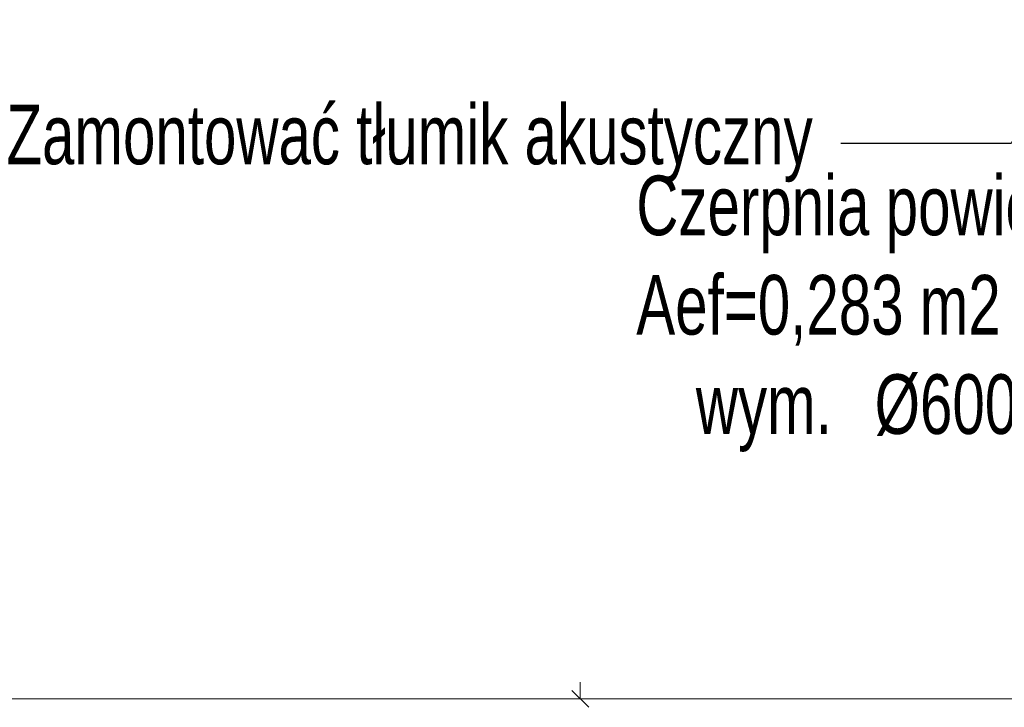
# Model space of a CAD drawing. Header units: millimetres. Extents: x 178516 to 426772, y -178579 to -115871.
# Tile 121 of 256: x 315463 to 318239, y -135729 to -133790. Entities that reach past the tile are written whole.
import ezdxf
from ezdxf import colors
from ezdxf.entities.mleader import LeaderData, LeaderLine
from ezdxf.math import Vec2, Vec3

# ---------------------------------------------------------------- set-up
doc = ezdxf.new("R2010")
doc.units = ezdxf.units.MM
doc.header["$MEASUREMENT"] = 0
doc.layers.get('0').update_dxf_attribs({"color": 252, "lineweight": 5})
doc.layers.add('IS_opisy', color=7, linetype='Continuous', lineweight=35)
doc.layers.add('Nowe_Nowe_220(1)-A Ściany zewnętrzne_Nr_pióra__57', color=252, linetype='Continuous', lineweight=5)
doc.styles.add('WE11', font='simplex.shx', dxfattribs={"width": 0.7})

# ---------------------------------------------------------------- blocks, each defined once
blk = doc.blocks.new('podkład 20251118')
at = {"color": 252, "linetype": 'Continuous', "lineweight": 5}
for p, q in [((317019.6, -135681.1), (317067.1, -135728.6)), ((317043.3, -135704.9), (317043.3, -135657.4))]:
    blk.add_line(p, q, dxfattribs=at)
at = {"layer": 'Nowe_Nowe_220(1)-A Ściany zewnętrzne_Nr_pióra__57', "color": 252, "linetype": 'Continuous', "lineweight": 5}
blk.add_line((311867.2, -135704.9), (320017.2, -135704.9), dxfattribs=at)

msp = doc.modelspace()

# ---------------------------------------------------------------- block references
msp.add_blockref('podkład 20251118', (0, 0))

# ---------------------------------------------------------------- leaders
at = {"layer": 'IS_opisy', "ltscale": 5}
ml = msp.add_multileader_mtext('Standard', dxfattribs=at)
ml.set_content('\\pxql,t32;{\\fArial|b0|i0|c238|p34;Czerpnia powietrza  Aef=0,283 m2\\P\\pi-3,l4,q*,t4;wym.^I%%C600 mm}', color=256, style='WE11')
ml.set_leader_properties(color=256)
ml.build(insert=Vec2(0, 0))
ml.multileader.update_dxf_attribs({"text_left_attachment_type": 2, "text_right_attachment_type": 2, "dogleg_length": 500, "arrow_head_size": 0})
ctx = ml.context
ctx.base_point, ctx.char_height, ctx.arrow_head_size, ctx.landing_gap_size, ctx.plane_origin = Vec3(317117.3, -134624.6), 168, 0, 84, Vec3(346057.2, -130185)
ctx.left_attachment, ctx.right_attachment = 2, 2
notes = []
notes.append((ctx, [(0, (1, 1, 0), (319155.9, -134624.6), (-1, 0), 479.5, [(0, [(320987.2, -133071.2)], 0, [])])]))
ctx.mtext.insert, ctx.mtext.width, ctx.mtext.defined_height, ctx.mtext.flow_direction = Vec3(317201.3, -134229.9), 2018.902, 271.9, 5
ml = msp.add_multileader_mtext('Standard', dxfattribs=at)
ml.set_content('{\\fArial|b0|i0|c238|p34;Zamontować tłumik akustyczny}', color=256, style='WE11')
ml.set_leader_properties(color=256)
ml.build(insert=Vec2(0, 0))
ml.multileader.update_dxf_attribs({"text_left_attachment_type": 2, "text_right_attachment_type": 2, "dogleg_length": 500, "arrow_head_size": 0})
ctx = ml.context
ctx.base_point, ctx.char_height, ctx.arrow_head_size, ctx.landing_gap_size, ctx.plane_origin = Vec3(315341.6, -134139), 168, 0, 84, Vec3(343870.5, -130199.5)
ctx.left_attachment, ctx.right_attachment = 2, 2
notes.append((ctx, [(0, (1, 1, 0), (318257.7, -134139), (-1, 0), 479.5, [(0, [(318800.4, -133085.8)], 0, [])])]))
ctx.mtext.insert, ctx.mtext.width, ctx.mtext.defined_height, ctx.mtext.flow_direction = Vec3(315425.6, -134029.9), 3785.852, 1430.6, 5
for ctx, leaders in notes:
    for number, flags, end, landing, length, lines in leaders:
        leader = LeaderData()
        leader.index, (leader.has_last_leader_line, leader.has_dogleg_vector, leader.attachment_direction) = number, flags
        leader.last_leader_point, leader.dogleg_vector, leader.dogleg_length = Vec3(end), Vec3(landing), length
        for number, points, colour, breaks in lines:
            line = LeaderLine()
            line.index, line.vertices, line.color, line.breaks = number, Vec3.list(points), colors.encode_raw_color(colour), breaks
            leader.lines.append(line)
        ctx.leaders.append(leader)

doc.saveas('drawing.dxf')
